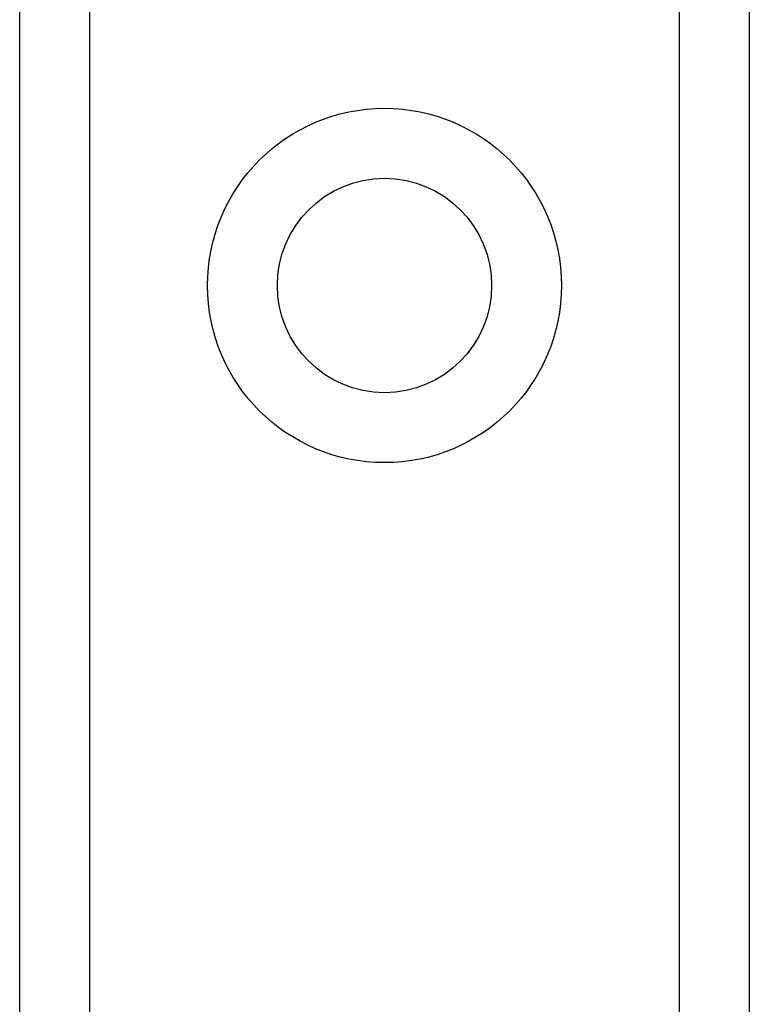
# Model space of a CAD drawing. Header units: inches. Extents: x 2.3 to 62.6, y 3.3 to 33.7.
# Tile 14 of 57: x 12.407 to 12.969, y 11.5 to 12.258. Entities that reach past the tile are written whole.
import ezdxf

# ---------------------------------------------------------------- set-up
doc = ezdxf.new("R2010")
doc.units = ezdxf.units.IN
doc.header["$MEASUREMENT"] = 0
doc.layers.add('Visible Edges(ANSI)', color=7, linetype='Continuous', lineweight=25)
doc.layers.add('Visible Tangent Edges(ANSI)', color=7, linetype='Continuous', lineweight=25)

msp = doc.modelspace()

# ---------------------------------------------------------------- linework, layer by layer
at = {"layer": 'Visible Edges(ANSI)'}
for p, q in [((12.40714, 10.74221), (12.40714, 24.19103)), ((12.96914, 24.19103), (12.96914, 10.74221))]:
    msp.add_line(p, q, dxfattribs=at)
msp.add_circle((12.68814, 12.05323), 0.0825, dxfattribs=at)
at = {"layer": 'Visible Tangent Edges(ANSI)'}
for p, q in [((12.46099, 24.19103), (12.46099, 10.74221)), ((12.91529, 10.74221), (12.91529, 24.19103))]:
    msp.add_line(p, q, dxfattribs=at)
msp.add_circle((12.68814, 12.05323), 0.13635, dxfattribs=at)

doc.saveas('drawing.dxf')
